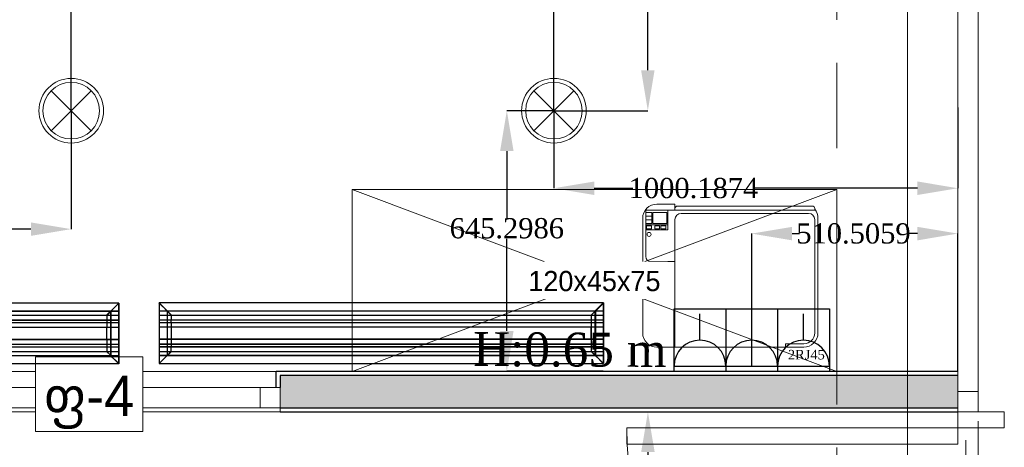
# Model space of a CAD drawing. Header units: millimetres. Extents: x 0 to 88385, y 0 to 41127.
# Tile 238 of 244: x 83033 to 85472, y 36225 to 37284. Entities that reach past the tile are written whole.
import ezdxf
from ezdxf.enums import TextEntityAlignment as Align

# ---------------------------------------------------------------- set-up
doc = ezdxf.new("R2010")
doc.units = ezdxf.units.MM
doc.header["$MEASUREMENT"] = 0
doc.set_wipeout_variables(frame=1)
for name, pattern in [('Dot & Dashed', [670.277762, 317.5, -176.388889, 0, -176.388874]), ('Hidden', [317.5, 211.666667, -105.833333]), ('Wipeout_Contour', [1000, 0, -1000])]:
    doc.linetypes.add(name, pattern=pattern)
for name, color, linetype in [('- განათება', 7, 'Continuous'), ('- მექანიკური ნაწილი', 7, 'Continuous'), ('- საშტეფცელო როზეტები', 7, 'Continuous'), ('Edges', 7, 'Continuous'), ('New_Structural - Bearing', 7, 'Continuous'), ('Structural - Bearing', 7, 'Continuous'), ('Structural - Grid', 7, 'Continuous')]:
    doc.layers.add(name, color=color, linetype=linetype)
for name, color, linetype, lineweight in [('Archicad Doors_Pen_No__1', 7, 'Continuous', 13), ('Archicad Windows_Pen_No__1', 7, 'Continuous', 13), ('New_Annotation - Text_Pen_No__1', 7, 'Continuous', 13), ('New_Annotation - Text_Pen_No__20', 1, 'Continuous', 0), ('New_Archicad Windows_Pen_No__1', 7, 'Continuous', 13), ('New_Interior - Furniture _Pen_No__1', 7, 'Continuous', 13), ('New_Structural - Bearing_Pen_No__1', 7, 'Continuous', 13)]:
    doc.layers.add(name, color=color, linetype=linetype, lineweight=lineweight)
for name, color, linetype, lineweight, true_color in [('New_Interior - Lamp_Pen_No__77', 7, 'Continuous', 20, 0xffeb28), ('New_Structural - Bearing_Pen_No__5', 7, 'Continuous', 25, 0x40a5ff), ('New_Structural - Bearing_Pen_No__57', 7, 'Continuous', 25, 0xdcd214), ('Structural - Bearing_Pen_No__81', 7, 'Continuous', 20, 0x6a6a6a), ('Structural - Grid_Pen_No__81', 7, 'Continuous', 20, 0x6a6a6a)]:
    doc.layers.add(name, color=color, linetype=linetype, lineweight=lineweight, true_color=true_color)
doc.styles.add('GENERATED_STYLE_2', font='txt')
doc.styles.get("Standard").update_dxf_attribs({"font": 'sylfaen.ttf'})
doc.dimstyles.get("Standard").update_dxf_attribs({"dimtxt": 0.18, "dimasz": 0.18, "dimexe": 0.18, "dimexo": 0.0625, "dimgap": 0.09, "dimtad": 0, "dimtih": 1, "dimtoh": 1, "dimdec": 4, "dimzin": 0, "dimdsep": 46, "dimtxsty": 'Standard', "dimcen": 0.09, "dimadec": 0, "dimazin": 0, "dimtfac": 1, "dimtdec": 4, "dimtofl": 0, "dimtmove": 0, "dimatfit": 3, "dimfxl": 1, "dimtolj": 1, "dimtzin": 0, "dimarcsym": 0})

# ---------------------------------------------------------------- blocks, each defined once
blk = doc.blocks.new('Horizontal Multi-Sash Window_13')
at = {"layer": 'Archicad Windows_Pen_No__1', "color": 7, "linetype": 'Continuous', "lineweight": 13}
for p, q in [((-1287.5, 0), (1287.5, 0)), ((-1287.5, 0), (-1237.5, 0)), ((-1287.5, 0), (-1287.5, -50)), ((-1287.5, 0), (-1287.5, -50)), ((-1237.5, 0), (-1237.5, -50)), ((-1237.5, 0), (-50, 0)), ((-50, -50), (-50, 0)), ((-50, 0), (0, 0)), ((0, 0), (50, 0)), ((50, 0), (50, -50)), ((50, 0), (1237.5, 0)), ((1237.5, -50), (1237.5, 0)), ((1237.5, 0), (1287.5, 0)), ((1287.5, 0), (1287.5, -50)), ((1287.5, 0), (1287.5, -50)), ((-1287.5, -50), (1287.5, -50)), ((-1237.5, -50), (-1287.5, -50)), ((-50, -50), (-1237.5, -50)), ((0, -50), (-50, -50)), ((50, -50), (0, -50)), ((1237.5, -50), (50, -50)), ((1287.5, -50), (1237.5, -50))]:
    blk.add_line(p, q, dxfattribs=at)
blk = doc.blocks.new('Door with Transom_2')
at = {"layer": 'Archicad Doors_Pen_No__1', "color": 7, "linetype": 'Continuous', "lineweight": 13}
for p, q in [((370, 0), (370, 820)), ((370, 820), (410, 820)), ((410, 820), (410, 0)), ((-410, 0), (-450, 0)), ((-450, 0), (-450, -115)), ((-450, 0), (-450, -50)), ((-450, 0), (-450, -50)), ((-410, -115), (-410, 0)), ((410, 0), (370, 0)), ((450, 0), (410, 0)), ((410, 0), (410, -115)), ((450, -115), (450, 0)), ((450, 0), (450, -50)), ((450, 0), (450, -50)), ((-380, -20), (380, -20)), ((-450, -115), (-410, -115)), ((410, -115), (450, -115))]:
    blk.add_line(p, q, dxfattribs=at)
blk.add_arc((410, 0), 820, 90, 180, dxfattribs=at)
blk = doc.blocks.new('Wall_21', base_point=(1166.2, 32838))
at = {"layer": 'Archicad Doors_Pen_No__1', "color": 7, "linetype": 'Continuous', "lineweight": 13, "zscale": 1000, "rotation": 90}
blk.add_blockref('Door with Transom_2', (1116.2, 35863), dxfattribs=at)
at = {"layer": 'Archicad Windows_Pen_No__1', "color": 7, "linetype": 'Continuous', "lineweight": 13, "zscale": 1000, "rotation": 90}
blk.add_blockref('Horizontal Multi-Sash Window_13', (1116.2, 37600.5), dxfattribs=at)
blk = doc.blocks.new('Window')
at = {"layer": 'New_Archicad Windows_Pen_No__1', "color": 7, "linetype": 'Continuous', "lineweight": 13}
for p, q in [((-500, 40), (-490, 40)), ((-490, 40), (490, 40)), ((-490, 0), (-490, 40)), ((500, 40), (490, 40)), ((490, 0), (490, 40)), ((-500, 0), (-450, 0)), ((-500, -50), (-500, 0)), ((-500, -50), (-500, 0)), ((-450, 0), (-450, -50)), ((-450, 0), (450, 0)), ((450, -50), (450, 0)), ((450, 0), (500, 0)), ((500, -50), (500, 0)), ((500, -50), (500, 0)), ((-450, -50), (-500, -50)), ((-500, -60), (-500, -50)), ((-500, -60), (500, -60)), ((450, -50), (-450, -50)), ((500, -50), (450, -50)), ((500, -60), (500, -50))]:
    blk.add_line(p, q, dxfattribs=at)
blk = doc.blocks.new('Wall_39', base_point=(1166.2, 36313))
at = {"layer": 'New_Structural - Bearing_Pen_No__57', "linetype": 'Continuous', "lineweight": 25, "true_color": 0xdcd214}
blk.add_hatch(color=52, dxfattribs=at).paths.add_polyline_path([(1116.2, 36403), (-561.8, 36403), (-561.8, 36373), (-561.8, 36323), (1116.2, 36323)])
at = {"layer": 'New_Structural - Bearing_Pen_No__1', "color": 7, "linetype": 'Continuous', "lineweight": 13}
for p, q in [((-561.8, 36373), (-571.8, 36373)), ((-561.8, 36323), (-561.8, 36373)), ((-561.8, 36313), (-561.8, 36323))]:
    blk.add_line(p, q, dxfattribs=at)
at = {"layer": 'New_Structural - Bearing_Pen_No__1', "color": 7, "linetype": 'Continuous', "lineweight": 13, "flags": 128}
for points in [[(1116.2, 36403), (1116.2, 36413)], [(1116.2, 36323), (1116.2, 36403)], [(1116.2, 36313), (1116.2, 36323)]]:
    blk.add_lwpolyline(points, dxfattribs=at)
at = {"layer": 'New_Structural - Bearing_Pen_No__5', "color": 161, "linetype": 'Continuous', "lineweight": 25, "true_color": 0x40a5ff}
for p, q in [((-571.8, 36373), (-571.8, 36413)), ((-561.8, 36413), (-571.8, 36413)), ((1116.2, 36403), (-561.8, 36403)), ((-561.8, 36403), (-561.8, 36373)), ((-561.8, 36323), (1116.2, 36323))]:
    blk.add_line(p, q, dxfattribs=at)
at = {"layer": 'New_Structural - Bearing_Pen_No__5', "color": 161, "linetype": 'Continuous', "lineweight": 25, "true_color": 0x40a5ff, "flags": 128}
for points in [[(1116.2, 36413), (-561.8, 36413)], [(-561.8, 36313), (1116.2, 36313)]]:
    blk.add_lwpolyline(points, dxfattribs=at)
at = {"layer": 'New_Archicad Windows_Pen_No__1', "color": 7, "linetype": 'Continuous', "lineweight": 13, "zscale": 1000}
blk.add_blockref('Window', (-1061.8, 36373), dxfattribs=at)
blk = doc.blocks.new('Wardrobe 01')
at = {"layer": 'New_Interior - Furniture _Pen_No__1', "color": 7, "linetype": 'Continuous', "lineweight": 13}
for p, q in [((1200, 0), (0, 450)), ((0, 0), (1200, 450))]:
    blk.add_line(p, q, dxfattribs=at)
at = {"layer": 'New_Interior - Furniture _Pen_No__1', "color": 7, "linetype": 'Continuous', "lineweight": 13, "flags": 128}
blk.add_lwpolyline([(0, 0), (1200, 0), (1200, 450), (0, 450)], close=True, dxfattribs=at)
blk = doc.blocks.new('Standard grid marker_2')
at = {"layer": 'Structural - Grid_Pen_No__81', "color": 251, "linetype": 'Continuous', "lineweight": 20, "true_color": 0x6a6a6a}
blk.add_line((1000, 0), (27734.9, 0), dxfattribs=at)
at = {"layer": 'Structural - Grid_Pen_No__81', "color": 251, "lineweight": 20, "true_color": 0x6a6a6a, "style": 'GENERATED_STYLE_2'}
for tag, p in [('AC_MarkerText_1_0', (-1.5, -46.7)), ('AC_MarkerText_1_1', (28933.4, -46.7))]:
    blk.add_attdef(tag, text='', height=100, rotation=270, dxfattribs=at).set_placement(p, align=Align.TOP_CENTER)
blk = doc.blocks.new('Copier Desktop')
at = {"layer": 'New_Interior - Furniture _Pen_No__1', "color": 7, "linetype": 'Continuous', "lineweight": 13}
for p, q in [((80, 354), (80, 38)), ((354, 346), (354, 354)), ((399, 346), (354, 346)), ((426, 38), (426, 319)), ((8, 12.7), (8, 130)), ((20, 142), (80, 142)), ((8, 64), (62, 64)), ((8, 51), (62, 51)), ((22, 61.5), (9.5, 61.5)), ((9.5, 61.5), (9.5, 53.5)), ((9.5, 53.5), (22, 53.5)), ((22, 53.5), (22, 61.5)), ((42, 61.5), (30, 61.5)), ((30, 61.5), (30, 53.5)), ((30, 53.5), (42, 53.5)), ((42, 53.5), (42, 61.5)), ((57, 61.5), (45, 61.5)), ((45, 61.5), (45, 53.5)), ((45, 53.5), (57, 53.5)), ((57, 53.5), (57, 61.5)), ((62, 15), (62, 64)), ((23, 48), (8, 48)), ((8, 48), (8, 21)), ((8, 39), (23, 39)), ((8, 30), (23, 30)), ((23, 21), (23, 48)), ((60, 48), (25, 48)), ((25, 48), (25, 21)), ((60, 21), (60, 48)), ((8, 21), (23, 21)), ((8, 15), (80, 15)), ((25, 21), (60, 21)), ((95, 23), (411, 23))]:
    blk.add_line(p, q, dxfattribs=at)
at = {"layer": 'New_Interior - Furniture _Pen_No__1', "color": 7, "linetype": 'Continuous', "lineweight": 13, "flags": 128}
for points in [[(35, 0), (80, 0), (80, 15), (426, 15), (426, 12.7, 0.174158), (434, 35), (434, 319, 0.414214), (399, 354), (35, 354, 0.414214), (0, 319), (0, 35, 0.414214)], [(80, 15), (80, 11, 0.414214), (86, 5), (420, 5, 0.414214), (426, 11), (426, 15)]]:
    blk.add_lwpolyline(points, format="xyb", close=True, dxfattribs=at)
at = {"layer": 'New_Interior - Furniture _Pen_No__1', "color": 7, "linetype": 'Continuous', "lineweight": 13}
blk.add_circle((15.8, 75), 5, dxfattribs=at)
for centre, radius, start, end in [((399, 319), 27, 0, 90), ((20, 130), 12, 90, 180), ((95, 38), 15, 180, 270), ((411, 38), 15, 270, 0)]:
    blk.add_arc(centre, radius, start, end, dxfattribs=at)
blk = doc.blocks.new('Beam_1', base_point=(991.2, 14663))
at = {"layer": 'Structural - Bearing_Pen_No__81', "color": 251, "linetype": 'Dot & Dashed', "lineweight": 20, "true_color": 0x6a6a6a}
blk.add_line((991.2, 14663), (991.2, 39096.2), dxfattribs=at)
at = {"layer": 'Structural - Bearing_Pen_No__81', "color": 251, "linetype": 'Hidden', "lineweight": 20, "true_color": 0x6a6a6a}
for p, q in [((1166.2, 14488), (1166.2, 39096.2)), ((816.2, 32838), (816.2, 38888))]:
    blk.add_line(p, q, dxfattribs=at)
blk = doc.blocks.new('2 cali internetis rozeti')
at = {"layer": '- საშტეფცელო როზეტები', "color": 5}
for p, q in [((-9463.5, -8848.5), (-9463.5, -8783.2)), ((-9527.6, -8912.7), (-9399.3, -8912.7))]:
    blk.add_line(p, q, dxfattribs=at)
blk.add_arc((-9463.5, -8912.7), 64.1, 0, 180, dxfattribs=at)
at = {"layer": '- საშტეფცელო როზეტები', "color": 1, "insert": (-9502, -8872.5), "char_height": 23.657, "attachment_point": 1}
blk.add_mtext_dynamic_manual_height_columns('{\\fSylfaen|b0|i0|c0|p18;2RJ45}', width=4.298, gutter_width=0.0538, heights=[0], dxfattribs=at)
blk = doc.blocks.new('3-იანი ჩარჩო')
at = {"layer": '- საშტეფცელო როზეტები', "color": 5}
for points in [[(8472, 3410.2), (8472, 3565.2), (8600.2, 3565.2)], [(8600.2, 3565.2), (8728.5, 3565.2)], [(8600.2, 3565.2), (8600.2, 3410.2)], [(8728.5, 3565.2), (8856.8, 3565.2), (8856.8, 3410.2), (8728.5, 3410.2)], [(8728.5, 3565.2), (8728.5, 3410.2)], [(8600.2, 3410.2), (8472, 3410.2)], [(8728.5, 3410.2), (8600.2, 3410.2)]]:
    blk.add_lwpolyline(points, dxfattribs=at)
blk = doc.blocks.new('- საშტეფცელო როზეტი IP22')
at = {"layer": '- საშტეფცელო როზეტები', "color": 5}
for p, q in [((8536.7, 3822.7), (8536.7, 3888.1)), ((8472.6, 3758.6), (8600.9, 3758.6))]:
    blk.add_line(p, q, dxfattribs=at)
blk.add_arc((8536.7, 3758.6), 64.1, 0, 180, dxfattribs=at)
blk = doc.blocks.new('lineardiffplan')
at = {"layer": 'Edges'}
for p, q in [((392.8, 274.9), (392.8, 274.6)), ((393.1, 274.9), (392.8, 274.9)), ((422.8, 244.9), (392.8, 274.9)), ((392.8, 274.6), (392.9, 274.5)), ((392.9, 125.2), (392.9, 274.5)), ((412.4, 255), (392.9, 274.5)), ((393.1, 274.9), (393.2, 274.8)), ((393.2, 274.8), (412.7, 255.3)), ((1462.8, 244.9), (1492.8, 274.9)), ((1472.9, 255.3), (1492.4, 274.8)), ((1473.2, 254.9), (1492.8, 274.5)), ((1492.4, 274.8), (1492.5, 274.9)), ((1492.8, 274.9), (1492.5, 274.9)), ((1492.8, 274.5), (1492.8, 274.9)), ((1492.8, 274.5), (1492.8, 274.5)), ((1492.8, 125.4), (1492.8, 274.5)), ((1492.8, 255.3), (392.9, 255.3)), ((392.9, 254.9), (1492.8, 254.9)), ((392.9, 244.9), (1492.8, 244.9)), ((412.4, 144.7), (412.4, 255)), ((412.8, 254.6), (412.4, 255)), ((412.7, 255.3), (413.1, 254.9)), ((412.8, 145.1), (412.8, 254.6)), ((412.8, 254.6), (422.8, 244.6)), ((413.1, 254.9), (423.1, 244.9)), ((422.8, 244.6), (422.8, 244.9)), ((422.8, 244.9), (423.1, 244.9)), ((422.8, 244.6), (422.8, 244.6)), ((422.8, 244.6), (422.8, 233.2)), ((423.1, 244.9), (423.1, 244.9)), ((1472.5, 254.9), (1462.5, 244.9)), ((1462.5, 244.9), (1462.5, 244.9)), ((1462.5, 244.9), (1462.8, 244.9)), ((1462.8, 244.9), (1462.9, 244.6)), ((1462.8, 244.5), (1462.9, 244.6)), ((1462.8, 233.2), (1462.8, 244.5)), ((1462.9, 244.6), (1472.8, 254.5)), ((1472.9, 255.3), (1472.5, 254.9)), ((1472.8, 254.5), (1473.2, 254.9)), ((1472.8, 254.5), (1472.8, 145.3)), ((1473.2, 144.9), (1473.2, 254.9)), ((392.9, 233.2), (1492.8, 233.2)), ((392.9, 233), (1492.8, 233)), ((392.9, 226.8), (1492.8, 226.8)), ((392.9, 226.5), (1492.8, 226.5)), ((422.8, 233), (422.8, 233.2)), ((422.8, 226.8), (422.8, 233)), ((422.8, 226.5), (422.8, 226.8)), ((422.8, 214.9), (422.8, 226.5)), ((1462.8, 233), (1462.8, 233.2)), ((1462.8, 226.8), (1462.8, 233)), ((1462.8, 226.5), (1462.8, 226.8)), ((1462.8, 214.9), (1462.8, 226.5)), ((392.9, 214.9), (1492.8, 214.9)), ((1492.8, 214.8), (392.9, 214.8)), ((422.4, 214.9), (422.3, 214.9)), ((422.8, 214.9), (422.4, 214.9)), ((422.8, 184.9), (422.8, 214.9)), ((423.2, 214.9), (422.8, 214.9)), ((423.2, 214.8), (422.8, 214.9)), ((423.2, 214.8), (423.2, 214.9)), ((423.2, 214.8), (423.2, 184.9)), ((1462.8, 214.9), (1462.4, 214.9)), ((1462.4, 214.9), (1462.4, 214.8)), ((1462.8, 214.9), (1462.4, 214.8)), ((1462.4, 184.9), (1462.4, 214.8)), ((1462.8, 214.9), (1462.8, 184.9)), ((1462.8, 214.9), (1463.2, 214.9)), ((1463.2, 214.9), (1463.3, 214.9)), ((1492.8, 184.9), (392.9, 184.9)), ((392.9, 173.2), (1492.8, 173.2)), ((392.9, 173), (1492.8, 173)), ((422.4, 184.9), (422.3, 184.9)), ((422.8, 184.9), (422.4, 184.9)), ((422.8, 184.9), (423.2, 184.9)), ((422.8, 173.2), (422.8, 184.9)), ((422.8, 173), (422.8, 173.2)), ((422.8, 173), (422.8, 166.8)), ((1462.4, 184.9), (1462.8, 184.9)), ((1462.8, 173.2), (1462.8, 184.9)), ((1463.2, 184.9), (1462.8, 184.9)), ((1462.8, 173), (1462.8, 173.2)), ((1462.8, 166.8), (1462.8, 173)), ((1463.2, 184.9), (1463.3, 184.9)), ((392.8, 124.9), (422.8, 154.9)), ((392.9, 166.8), (1492.8, 166.8)), ((392.9, 166.5), (1492.8, 166.5)), ((392.9, 154.9), (1492.8, 154.9)), ((412.8, 145.1), (422.8, 155.1)), ((423.1, 154.8), (413.1, 144.9)), ((422.8, 166.5), (422.8, 166.8)), ((422.8, 155.1), (422.8, 166.5)), ((422.8, 154.9), (422.8, 155.1)), ((422.8, 155.1), (422.8, 155.1)), ((423.1, 154.8), (422.8, 154.9)), ((423.1, 154.8), (423.1, 154.9)), ((1462.5, 154.8), (1462.4, 154.9)), ((1462.8, 154.9), (1462.5, 154.8)), ((1462.5, 154.8), (1472.4, 144.9)), ((1462.8, 166.5), (1462.8, 166.8)), ((1462.8, 155.3), (1462.8, 166.5)), ((1462.9, 155.2), (1462.8, 155.3)), ((1462.9, 155.2), (1462.8, 154.9)), ((1462.8, 154.9), (1492.8, 124.9)), ((1472.8, 145.3), (1462.9, 155.2)), ((392.9, 125.2), (392.8, 125.1)), ((392.8, 125.1), (392.8, 124.9)), ((392.8, 124.9), (393.1, 124.9)), ((1492.8, 144.9), (392.9, 144.9)), ((392.9, 125.2), (412.4, 144.7)), ((392.9, 144.5), (1492.8, 144.5)), ((393.2, 124.9), (393.1, 124.9)), ((412.7, 144.5), (393.2, 124.9)), ((412.8, 145.1), (412.4, 144.7)), ((412.7, 144.5), (413.1, 144.9)), ((1472.4, 144.9), (1472.8, 144.5)), ((1473.2, 144.9), (1472.8, 145.3)), ((1472.8, 144.5), (1492.4, 124.9)), ((1473.2, 144.9), (1492.8, 125.4)), ((1492.4, 124.9), (1492.8, 124.9)), ((1492.4, 124.9), (1492.4, 124.9)), ((1492.8, 125.3), (1492.8, 125.4)), ((1492.8, 124.9), (1492.8, 125.3))]:
    blk.add_line(p, q, dxfattribs=at)
blk.add_lwpolyline([(393.2, 274.8), (1492.8, 274.8), (1492.8, 124.9), (393.2, 124.9)], close=True, dxfattribs=at)
blk = doc.blocks.new('Recessed Spot')
at = {"layer": 'New_Interior - Lamp_Pen_No__77', "color": 2, "linetype": 'Continuous', "lineweight": 20, "true_color": 0xffeb28}
for q in [(-49.5, 49.5), (49.5, 49.5), (-49.5, -49.5), (49.5, -49.5)]:
    blk.add_line((0, 0), q, dxfattribs=at)
at = {"layer": 'New_Interior - Lamp_Pen_No__77', "color": 2, "linetype": 'Continuous', "lineweight": 20, "true_color": 0xffeb28, "flags": 128}
blk.add_lwpolyline([(80, 0, 1), (-80, 0, 1)], format="xyb", close=True, dxfattribs=at)
at = {"layer": 'New_Interior - Lamp_Pen_No__77', "color": 2, "linetype": 'Continuous', "lineweight": 20, "true_color": 0xffeb28}
blk.add_circle((0, 0), 70, dxfattribs=at)
blk = doc.blocks.new('*D579')
at = {"layer": '- საშტეფცელო როზეტები', "color": 0, "lineweight": -2, "transparency": 16777216}
for p, q in [((84846, 36426), (84846, 36754.2)), ((84946, 36754), (84964, 36754)), ((85256.5, 36754), (85232, 36754)), ((85356.5, 36413), (85356.5, 36754.2))]:
    blk.add_line(p, q, dxfattribs=at)
at = {"layer": '- საშტეფცელო როზეტები', "color": 0, "transparency": 16777216}
for points in [[(84946, 36770.7), (84946, 36737.3), (84846, 36754)], [(85256.5, 36770.7), (85256.5, 36737.3), (85356.5, 36754)]]:
    blk.add_solid(points, dxfattribs=at)
at = {"layer": 'Defpoints', "color": 0, "transparency": 16777216}
for p in [(85356.5, 36754), (84846, 36426), (85356.5, 36413)]:
    blk.add_point(p, dxfattribs=at)
at = {"layer": '- საშტეფცელო როზეტები', "color": 0, "transparency": 16777216, "insert": (85098, 36754), "char_height": 50, "attachment_point": 5}
blk.add_mtext('\\A1;{\\fSylfaen|b0|i0|c0|p18;510.5059}', dxfattribs=at)
blk = doc.blocks.new('*D1086')
at = {"layer": '- განათება', "color": 0, "lineweight": -2, "transparency": 16777216}
for p, q in [((84356.3, 37058.3), (84239.4, 37058.3)), ((84239.6, 36958.3), (84239.6, 36792.5)), ((84239.6, 36513), (84239.6, 36741.1)), ((84478.5, 36413), (84239.4, 36413))]:
    blk.add_line(p, q, dxfattribs=at)
at = {"layer": '- განათება', "color": 0, "transparency": 16777216}
for points in [[(84222.9, 36958.3), (84256.3, 36958.3), (84239.6, 37058.3)], [(84222.9, 36513), (84256.3, 36513), (84239.6, 36413)]]:
    blk.add_solid(points, dxfattribs=at)
at = {"layer": 'Defpoints', "color": 0, "transparency": 16777216}
for p in [(84239.6, 37058.3), (84356.3, 37058.3), (84478.6, 36413)]:
    blk.add_point(p, dxfattribs=at)
at = {"layer": '- განათება', "color": 0, "transparency": 16777216, "insert": (84239.6, 36766.8), "char_height": 50, "attachment_point": 5}
blk.add_mtext('\\A1;{\\fSylfaen|b0|i0|c0|p18;645.2986}', dxfattribs=at)
blk = doc.blocks.new('*D1087')
at = {"layer": '- განათება', "color": 0, "lineweight": -2, "transparency": 16777216}
for p, q in [((85356.5, 37066.2), (85356.5, 36866.1)), ((84356.3, 37058.2), (84356.3, 36866.1)), ((84456.3, 36866.3), (84551.8, 36866.3)), ((85256.5, 36866.3), (84851.9, 36866.3))]:
    blk.add_line(p, q, dxfattribs=at)
at = {"layer": '- განათება', "color": 0, "transparency": 16777216}
for points in [[(84456.3, 36883), (84456.3, 36849.6), (84356.3, 36866.3)], [(85256.5, 36883), (85256.5, 36849.6), (85356.5, 36866.3)]]:
    blk.add_solid(points, dxfattribs=at)
at = {"layer": 'Defpoints', "color": 0, "transparency": 16777216}
for p in [(85356.5, 37066.3), (84356.3, 37058.3), (84356.3, 36866.3)]:
    blk.add_point(p, dxfattribs=at)
at = {"layer": '- განათება', "color": 0, "transparency": 16777216, "insert": (84701.8, 36866.3), "char_height": 50, "attachment_point": 5}
blk.add_mtext('\\A1;{\\fSylfaen|b0|i0|c0|p18;1000.1874}', dxfattribs=at)
blk = doc.blocks.new('*D1089')
at = {"layer": '- განათება', "color": 0, "lineweight": -2, "transparency": 16777216}
for p, q in [((81960.8, 37058.2), (81960.8, 36764.9)), ((83161, 37058.2), (83161, 36764.9)), ((82060.8, 36765), (82443.5, 36765)), ((83061, 36765), (82737.3, 36765))]:
    blk.add_line(p, q, dxfattribs=at)
at = {"layer": '- განათება', "color": 0, "transparency": 16777216}
for points in [[(82060.8, 36781.7), (82060.8, 36748.4), (81960.8, 36765)], [(83061, 36781.7), (83061, 36748.4), (83161, 36765)]]:
    blk.add_solid(points, dxfattribs=at)
at = {"layer": 'Defpoints', "color": 0, "transparency": 16777216}
for p in [(81960.8, 37058.3), (83161, 37058.3), (81960.8, 36765)]:
    blk.add_point(p, dxfattribs=at)
at = {"layer": '- განათება', "color": 0, "transparency": 16777216, "insert": (82590.4, 36765), "char_height": 50, "attachment_point": 5}
blk.add_mtext('\\A1;{\\fSylfaen|b0|i0|c0|p18;1200.2501}', dxfattribs=at)
blk = doc.blocks.new('*D1090')
at = {"layer": '- განათება', "color": 0, "lineweight": -2, "transparency": 16777216}
for p, q in [((84356.4, 38298), (84589, 38298)), ((84588.8, 38198), (84588.8, 37733.7)), ((84588.8, 37158.3), (84588.8, 37682.3)), ((84356.4, 37058.3), (84589, 37058.3))]:
    blk.add_line(p, q, dxfattribs=at)
at = {"layer": '- განათება', "color": 0, "transparency": 16777216}
for points in [[(84572.2, 38198), (84605.5, 38198), (84588.8, 38298)], [(84572.2, 37158.3), (84605.5, 37158.3), (84588.8, 37058.3)]]:
    blk.add_solid(points, dxfattribs=at)
at = {"layer": 'Defpoints', "color": 0, "transparency": 16777216}
for p in [(84356.3, 38298), (84356.3, 37058.3), (84588.8, 37058.3)]:
    blk.add_point(p, dxfattribs=at)
at = {"layer": '- განათება', "color": 0, "transparency": 16777216, "insert": (84588.8, 37708), "char_height": 50, "attachment_point": 5}
blk.add_mtext('\\A1;{\\fSylfaen|b0|i0|c0|p18;1239.7645}', dxfattribs=at)
blk = doc.blocks.new('*D1091')
at = {"layer": '- განათება', "color": 0, "lineweight": -2, "transparency": 16777216}
for p, q in [((83161, 37058.3), (83161, 37438.5)), ((83261, 37438.3), (83536.4, 37438.3)), ((84256.3, 37438.3), (83835.5, 37438.3)), ((84356.3, 37058.3), (84356.3, 37438.5))]:
    blk.add_line(p, q, dxfattribs=at)
at = {"layer": '- განათება', "color": 0, "transparency": 16777216}
for points in [[(83261, 37455), (83261, 37421.6), (83161, 37438.3)], [(84256.3, 37455), (84256.3, 37421.6), (84356.3, 37438.3)]]:
    blk.add_solid(points, dxfattribs=at)
at = {"layer": 'Defpoints', "color": 0, "transparency": 16777216}
for p in [(83161, 37438.3), (83161, 37058.3), (84356.3, 37058.3)]:
    blk.add_point(p, dxfattribs=at)
at = {"layer": '- განათება', "color": 0, "transparency": 16777216, "insert": (83685.9, 37438.3), "char_height": 50, "attachment_point": 5}
blk.add_mtext('\\A1;{\\fSylfaen|b0|i0|c0|p18;1195.3108}', dxfattribs=at)
blk = doc.blocks.new('*D1250')
at = {"layer": '- განათება', "color": 0, "lineweight": -2, "transparency": 16777216}
for p, q in [((84391.8, 36313), (84589.2, 36313)), ((84589, 36213), (84589, 36118.1)), ((84589, 35908), (84589, 36066.8)), ((84385.5, 35808), (84589.2, 35808))]:
    blk.add_line(p, q, dxfattribs=at)
at = {"layer": '- განათება', "color": 0, "transparency": 16777216}
for points in [[(84572.3, 36213), (84605.7, 36213), (84589, 36313)], [(84572.3, 35908), (84605.7, 35908), (84589, 35808)]]:
    blk.add_solid(points, dxfattribs=at)
at = {"layer": 'Defpoints', "color": 0, "transparency": 16777216}
for p in [(84391.7, 36313), (84589, 36313), (84385.5, 35808)]:
    blk.add_point(p, dxfattribs=at)
at = {"layer": '- განათება', "color": 0, "transparency": 16777216, "insert": (84589, 36092.5), "char_height": 50, "attachment_point": 5}
blk.add_mtext('\\A1;{\\fSylfaen|b0|i0|c0|p18;505.0000}', dxfattribs=at)

msp = doc.modelspace()

# ---------------------------------------------------------------- block references
at = {"layer": '- განათება', "color": 2, "linetype": 'Continuous', "lineweight": 20, "true_color": 0xffeb28, "zscale": 1000}
for p in [(83161.00778, 37058.27953), (84356.31853, 37058.27953)]:
    msp.add_blockref('Recessed Spot', p, dxfattribs=at)
at = {"layer": '- საშტეფცელო როზეტები', "color": 5}
msp.add_blockref('3-იანი ჩარჩო', (76181.62864, 33002.77742), dxfattribs=at)
at = {"layer": '- საშტეფცელო როზეტები'}
for name, p in [('- საშტეფცელო როზეტი IP22', (76180.99145, 32667.39514)), ('- საშტეფცელო როზეტი IP22', (76309.2584, 32667.39514)), ('2 cali internetis rozeti', (94437.72943, 45338.61682))]:
    msp.add_blockref(name, p, dxfattribs=at)
at = {"layer": 'New_Interior - Furniture _Pen_No__1', "color": 7, "linetype": 'Continuous', "lineweight": 13, "xscale": -1, "zscale": 1000}
msp.add_blockref('Wardrobe 01', (85056.5059, 36412.98097), dxfattribs=at)
at = {"layer": 'New_Interior - Furniture _Pen_No__1', "color": 7, "linetype": 'Continuous', "lineweight": 13, "xscale": -1, "zscale": 1000, "rotation": 180}
msp.add_blockref('Copier Desktop', (84576.03554, 36827.01356), dxfattribs=at)
at = {"layer": 'New_Structural - Bearing', "color": 7, "lineweight": 35}
msp.add_blockref('Wall_39', (85406.5059, 36312.98097), dxfattribs=at)
at = {"layer": 'Structural - Bearing', "color": 251, "lineweight": 20, "true_color": 0x6a6a6a}
msp.add_blockref('Beam_1', (85231.5059, 14662.98097), dxfattribs=at)
at = {"layer": 'Structural - Bearing', "color": 7, "lineweight": 35}
msp.add_blockref('Wall_21', (85406.5059, 32837.98097), dxfattribs=at)
at = {"layer": 'Structural - Grid', "color": 8, "linetype": 'Continuous', "lineweight": 15, "zscale": 1000, "rotation": 90}
msp.add_blockref('Standard grid marker_2', (85231.5059, 11703.05519), dxfattribs=at)

# ---------------------------------------------------------------- texts
at = {"layer": '- საშტეფცელო როზეტები', "color": 5, "insert": (84635.49492, 36507.67015), "char_height": 83.964469, "attachment_point": 3, "rotation": 359.68932566}
msp.add_mtext_dynamic_manual_height_columns('H:0.65 m', width=710.9466492, gutter_width=1.70068, heights=[0], dxfattribs=at)

# ---------------------------------------------------------------- dimensions: what is measured, and where the dimension line sits
at = {"layer": '- განათება', "color": 1}
for base, p1, p2, angle, picture, middle in [((84588.83349, 37058.27953), (84356.31853, 38298.04399), (84356.31853, 37058.27953), 270, '*D1090', (84588.83349, 37708)), ((83161.00778, 37438.298559), (84356.318534, 37058.27953), (83161.00778, 37058.27953), 180, '*D1091', (83685.94852, 37438.298559)), ((84356.31853, 36866.29856), (85356.5059, 37066.29856), (84356.31853, 37058.27953), 180, '*D1087', (84701.83349, 36866.29856)), ((81960.757726, 36765.047433), (83161.00778, 37058.27953), (81960.757726, 37058.27953), 180, '*D1089', (82590.387711, 36765.047433)), ((84588.98505, 36312.98097), (84385.48505, 35807.98097), (84391.72681, 36312.98097), 90, '*D1250', (84588.98505, 36092.48687))]:
    dim = msp.add_linear_dim(base=base, p1=p1, p2=p2, angle=angle, text='{\\fSylfaen|b0|i0|c0|p18;<>}', dimstyle='Standard', override={"dimtxt": 50, "dimasz": 100}, dxfattribs=at)
    dim.commit()
    dim.dimension.update_dxf_attribs({"geometry": picture, "text_midpoint": middle, "dimtype": 160})
at = {"layer": '- საშტეფცელო როზეტები', "color": 1}
dim = msp.add_linear_dim(base=(85356.5059, 36754), p1=(84846, 36425.95212), p2=(85356.5059, 36412.98097), text='{\\fSylfaen|b0|i0|c0|p18;<>}', dimstyle='Standard', override={"dimtxt": 50, "dimasz": 100}, dxfattribs=at)
dim.commit()
dim.dimension.update_dxf_attribs({"geometry": '*D579', "text_midpoint": (85098, 36754), "dimtype": 160})

# ---------------------------------------------------------------- next in the draw order: wipeouts: each hides what was drawn before it
at = {"color": 7, "linetype": 'Wipeout_Contour', "lineweight": 13, "ltscale": 183147.553905}
msp.add_wipeout([(84275.37774, 36591.76903), (84637.6334, 36591.76903), (84637.6334, 36684.19347), (84275.37774, 36684.19347)], dxfattribs=at).dxf.layer = 'New_Annotation - Text_Pen_No__1'
at = {"color": 1, "linetype": 'Continuous', "lineweight": 0, "ltscale": 181767.792303}
msp.add_wipeout([(83072.44245, 36263.98513), (83338.18891, 36263.98513), (83338.18891, 36448.83365), (83072.44245, 36448.83365)], dxfattribs=at).dxf.layer = 'New_Annotation - Text_Pen_No__20'

# ---------------------------------------------------------------- next in the draw order: linework, layer by layer
at = {"layer": 'New_Annotation - Text_Pen_No__20', "color": 1, "linetype": 'Continuous', "lineweight": 0, "flags": 128}
msp.add_lwpolyline([(83072.44245, 36263.98513), (83338.18891, 36263.98513), (83338.18891, 36448.83365), (83072.44245, 36448.83365), (83072.44245, 36263.98513)], close=True, dxfattribs=at)

# ---------------------------------------------------------------- next in the draw order: block references
at = {"layer": '- მექანიკური ნაწილი', "xscale": -1, "rotation": 180}
for p in [(81786.22236, 36706.76866), (82985.90146, 36707.16027)]:
    msp.add_blockref('lineardiffplan', p, dxfattribs=at)

# ---------------------------------------------------------------- next in the draw order: texts
at = {"layer": 'New_Annotation - Text_Pen_No__1', "color": 7, "linetype": 'Continuous', "lineweight": 13, "insert": (84456.50557, 36661.51468), "char_height": 50, "attachment_point": 2, "style": 'GENERATED_STYLE_2'}
msp.add_mtext('\\A1;{\\pqc;\\fBOG 2018|b0|i0|c0|p0;\\W1.000000;120x45x\\fBOG 2018|b0|i0|c0|p0;\\W1.000000;75}', dxfattribs=at)
at = {"layer": 'New_Annotation - Text_Pen_No__20', "color": 1, "linetype": 'Continuous', "lineweight": 0, "insert": (83205.31568, 36402.16699), "char_height": 100, "attachment_point": 2, "style": 'GENERATED_STYLE_2'}
msp.add_mtext('\\A1;{\\pqc;\\fBOG 2018|b0|i0|c0|p0;\\W1.000000;ფ-\\fBOG 2018|b0|i0|c0|p0;\\W1.000000;4}', dxfattribs=at)

# ---------------------------------------------------------------- next in the draw order: dimensions: what is measured, and where the dimension line sits
at = {"layer": '- განათება', "color": 1}
dim = msp.add_linear_dim(base=(84239.58357, 37058.27953), p1=(84478.55288, 36412.98097), p2=(84356.31853, 37058.27953), angle=90, text='{\\fSylfaen|b0|i0|c0|p18;<>}', dimstyle='Standard', override={"dimtxt": 50, "dimasz": 100}, dxfattribs=at)
dim.commit()
dim.dimension.update_dxf_attribs({"geometry": '*D1086', "text_midpoint": (84239.58357, 36766.79856), "dimtype": 160})

doc.saveas('drawing.dxf')
